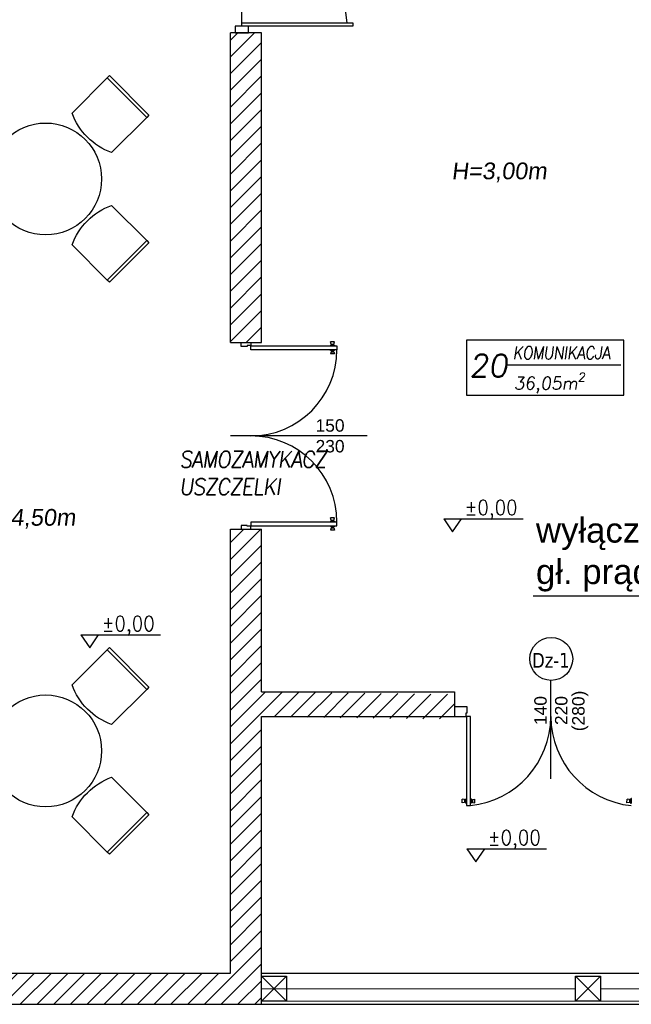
# Model space of a CAD drawing. Header units: millimetres. Extents: x -486876 to 553054, y -140324 to 834178.
# Tile 114 of 155: x 1721 to 6641, y 61495 to 69411. Entities that reach past the tile are written whole.
import ezdxf
from ezdxf.enums import TextEntityAlignment as Align

# ---------------------------------------------------------------- set-up
doc = ezdxf.new("R2010")
doc.units = ezdxf.units.MM
doc.linetypes.add('DASH2', pattern=[0.75, 0.5, -0.25])
for name, color, linetype, lineweight in [('_XREF', 252, 'DASH2', 13), ('XREF$0$okna', 8, 'Continuous', 20), ('XREF$0$ściana nośna', 8, 'Continuous', 30)]:
    doc.layers.add(name, color=color, linetype=linetype, lineweight=lineweight)
for name, color, linetype in [('XREF$0$A-BUD-OP', 8, 'Continuous'), ('XREF$0$DRZWI', 8, 'Continuous'), ('XREF$0$MEBLE', 8, 'Continuous'), ('XREF$0$OPIS', 8, 'Continuous'), ('XREF$0$OPISY', 8, 'Continuous'), ('XREF$0$Ppoż', 20, 'Continuous'), ('XREF$0$WIDOK', 8, 'Continuous'), ('XREF$0$WYMIARY', 9, 'Continuous'), ('XREF$0$WYPEŁNIENIA', 8, 'Continuous')]:
    doc.layers.add(name, color=color, linetype=linetype)
doc.styles.add('XREF$0$APLUS', font='arial.ttf', dxfattribs={"width": 0.6})
doc.styles.add('XREF$0$KOTA', font='SIMPLEX', dxfattribs={"width": 0.9, "height": 25})
doc.styles.add('XREF$0$Standard', font='arial.ttf')
doc.styles.add('XREF$0$Verdana 0.8', font='verdana.ttf', dxfattribs={"width": 0.8})
pattern_1 = [(45, (-52999.899, 13162.694), (-6.7351921, 6.7351921), [])]

# ---------------------------------------------------------------- blocks, each defined once
blk = doc.blocks.new('XREF$0$DOOR_plan_072')
at = {"ltscale": 0.3}
for p, q in [((-0.0416, 0.7788), (-0.0416, 0.8121)), ((-0.0416, 0.8121), (0.0416, 0.8121)), ((0.0083, 0.7788), (-0.0416, 0.7788)), ((0.0416, 0.7871), (0.0083, 0.7871)), ((0.0083, 0.7871), (0.0083, 0.7788)), ((0.0416, 0.8121), (0.0416, 0.7871)), ((0.0416, 0.7497), (0.0416, 0.783)), ((0.0416, 0.783), (0.7901, 0.783)), ((0.7901, 0.783), (0.7901, 0.7497)), ((0.7901, 0.7497), (0.0416, 0.7497)), ((0.0416, -0.7474), (0.0416, -0.7806)), ((0.7901, -0.7474), (0.0416, -0.7474)), ((0.7901, -0.7806), (0.7901, -0.7474)), ((0.0083, -0.7765), (-0.0416, -0.7765)), ((-0.0416, -0.7765), (-0.0416, -0.8098)), ((-0.0416, -0.8098), (0.0416, -0.8098)), ((0.0083, -0.7848), (0.0083, -0.7765)), ((0.0416, -0.7848), (0.0083, -0.7848)), ((0.0416, -0.7806), (0.7901, -0.7806)), ((0.0416, -0.8098), (0.0416, -0.7848))]:
    blk.add_line(p, q, dxfattribs=at)
for p, q in [((0.7297, 0.7841), (0.7396, 0.7894)), ((0.7297, 0.7841), (0.7733, 0.7844)), ((0.7297, 0.7828), (0.7297, 0.7841)), ((0.7678, 0.8194), (0.7347, 0.8192)), ((0.7388, 0.7994), (0.7347, 0.8192)), ((0.7441, 0.7994), (0.7388, 0.7994)), ((0.7422, 0.7928), (0.7395, 0.7927)), ((0.7396, 0.7894), (0.7395, 0.7927)), ((0.7396, 0.7894), (0.7634, 0.7896)), ((0.7422, 0.7928), (0.7422, 0.7961)), ((0.7441, 0.7961), (0.7422, 0.7961)), ((0.7422, 0.7928), (0.7607, 0.7929)), ((0.7441, 0.7994), (0.7587, 0.7995)), ((0.7441, 0.7961), (0.7441, 0.7994)), ((0.7441, 0.7961), (0.7587, 0.7962)), ((0.7587, 0.7995), (0.764, 0.7995)), ((0.7587, 0.7962), (0.7587, 0.7995)), ((0.7587, 0.7962), (0.7607, 0.7962)), ((0.7607, 0.7929), (0.7607, 0.7962)), ((0.7607, 0.7929), (0.7634, 0.7929)), ((0.7634, 0.7896), (0.7634, 0.7929)), ((0.7733, 0.7844), (0.7634, 0.7896)), ((0.764, 0.7995), (0.7678, 0.8194)), ((0.7733, 0.783), (0.7733, 0.7844)), ((0.7297, 0.7499), (0.7297, 0.7486)), ((0.7297, 0.7486), (0.7733, 0.7483)), ((0.7297, 0.7486), (0.7396, 0.7432)), ((0.7388, 0.7333), (0.7347, 0.7135)), ((0.7678, 0.7133), (0.7347, 0.7135)), ((0.7441, 0.7333), (0.7388, 0.7333)), ((0.7396, 0.7432), (0.7395, 0.7399)), ((0.7422, 0.7399), (0.7395, 0.7399)), ((0.7396, 0.7432), (0.7634, 0.7431)), ((0.7422, 0.7399), (0.7607, 0.7398)), ((0.7422, 0.7399), (0.7422, 0.7366)), ((0.7441, 0.7366), (0.7422, 0.7366)), ((0.7441, 0.7366), (0.7587, 0.7365)), ((0.7441, 0.7366), (0.7441, 0.7333)), ((0.7441, 0.7333), (0.7587, 0.7332)), ((0.7587, 0.7365), (0.7587, 0.7332)), ((0.7587, 0.7365), (0.7607, 0.7365)), ((0.7587, 0.7332), (0.764, 0.7331)), ((0.7607, 0.7398), (0.7634, 0.7398)), ((0.7607, 0.7398), (0.7607, 0.7365)), ((0.7733, 0.7483), (0.7634, 0.7431)), ((0.7634, 0.7431), (0.7634, 0.7398)), ((0.764, 0.7331), (0.7678, 0.7133)), ((0.7733, 0.7496), (0.7733, 0.7483)), ((0.7297, -0.7463), (0.7396, -0.7409)), ((0.7297, -0.7463), (0.7733, -0.746)), ((0.7297, -0.7476), (0.7297, -0.7463)), ((0.7678, -0.7109), (0.7347, -0.7112)), ((0.7388, -0.731), (0.7347, -0.7112)), ((0.7441, -0.731), (0.7388, -0.731)), ((0.7396, -0.7409), (0.7395, -0.7376)), ((0.7422, -0.7376), (0.7395, -0.7376)), ((0.7396, -0.7409), (0.7634, -0.7407)), ((0.7422, -0.7376), (0.7422, -0.7343)), ((0.7441, -0.7343), (0.7422, -0.7343)), ((0.7422, -0.7376), (0.7607, -0.7375)), ((0.7441, -0.731), (0.7587, -0.7309)), ((0.7441, -0.7343), (0.7441, -0.731)), ((0.7441, -0.7343), (0.7587, -0.7342)), ((0.7587, -0.7309), (0.764, -0.7308)), ((0.7587, -0.7342), (0.7587, -0.7309)), ((0.7587, -0.7342), (0.7607, -0.7341)), ((0.7607, -0.7375), (0.7607, -0.7341)), ((0.7607, -0.7375), (0.7634, -0.7374)), ((0.7634, -0.7407), (0.7634, -0.7374)), ((0.7733, -0.746), (0.7634, -0.7407)), ((0.764, -0.7308), (0.7678, -0.7109)), ((0.7733, -0.7473), (0.7733, -0.746)), ((0.7297, -0.7804), (0.7297, -0.7818)), ((0.7297, -0.7818), (0.7733, -0.7821)), ((0.7297, -0.7818), (0.7396, -0.7871)), ((0.7388, -0.797), (0.7347, -0.8169)), ((0.7678, -0.8171), (0.7347, -0.8169)), ((0.7441, -0.7971), (0.7388, -0.797)), ((0.7396, -0.7871), (0.7395, -0.7904)), ((0.7422, -0.7904), (0.7395, -0.7904)), ((0.7396, -0.7871), (0.7634, -0.7873)), ((0.7422, -0.7904), (0.7607, -0.7906)), ((0.7422, -0.7904), (0.7422, -0.7938)), ((0.7441, -0.7938), (0.7422, -0.7938)), ((0.7441, -0.7938), (0.7587, -0.7939)), ((0.7441, -0.7938), (0.7441, -0.7971)), ((0.7441, -0.7971), (0.7587, -0.7972)), ((0.7587, -0.7939), (0.7587, -0.7972)), ((0.7587, -0.7939), (0.7607, -0.7939)), ((0.7587, -0.7972), (0.764, -0.7972)), ((0.7607, -0.7906), (0.7634, -0.7906)), ((0.7607, -0.7906), (0.7607, -0.7939)), ((0.7733, -0.7821), (0.7634, -0.7873)), ((0.7634, -0.7873), (0.7634, -0.7906)), ((0.764, -0.7972), (0.7678, -0.8171)), ((0.7733, -0.7807), (0.7733, -0.7821))]:
    blk.add_line(p, q)
for centre, start, end in [((0.0416, 0.7497), 270, 0), ((0.0416, -0.7474), 0, 90)]:
    blk.add_arc(centre, 0.7485, start, end, dxfattribs=at)
blk = doc.blocks.new('XREF$0$KOTA_R3')
at = {"layer": 'XREF$0$A-BUD-OP'}
blk.add_line((-279.4, -2136.8), (-172.7, -2136.8), dxfattribs=at)
blk.add_lwpolyline([(-279.4, -2136.8), (-267.5, -2154.3), (-255.5, -2136.8)], dxfattribs=at)
at = {"layer": 'XREF$0$A-BUD-OP', "style": 'XREF$0$KOTA', "width": 0.9}
for p, height in [((-251.3, -2131.6), 20), ((-251.3, -2153.3), 14)]:
    blk.add_attdef('KOTA', p, '', height=height, dxfattribs=at)
blk = doc.blocks.new('XREF')
at = {"layer": 'XREF$0$WYPEŁNIENIA'}
h = blk.add_hatch(dxfattribs=at)
h.set_pattern_fill('ANSI31', color=256, scale=3)
h.set_pattern_definition(pattern_1)
h.paths.add_polyline_path([(3556.78, 10801.78), (3507.62, 10801.78), (3507.62, 10786.78), (3556.78, 10786.78)])
h.paths.add_polyline_path([(3580.36, 10801.78), (3556.78, 10801.78), (3556.78, 10786.78), (3580.36, 10786.78)])
h.paths.add_polyline_path([(3900.02, 10651.78), (3796.56, 10651.78), (3796.56, 10666.78), (3766.56, 10666.78), (3766.56, 10651.78), (3724.56, 10651.78), (3724.56, 10611.78), (3766.56, 10611.78), (3766.56, 10496.78), (3709.56, 10496.78), (3709.56, 10471.78), (3766.56, 10471.78), (3766.56, 10606.94), (3796.56, 10606.94), (3796.56, 10466.78), (3796.56, 10476.78), (3796.56, 10476.78), (3796.56, 10611.78), (3900.02, 10611.78)])
h.paths.add_polyline_path([(3599.56, 10496.78), (3514.68, 10496.78), (3514.68, 10471.78), (3551.56, 10471.78), (3551.56, 10024.04), (3539.56, 10024.04), (3539.56, 9984.04), (3566.56, 9984.04), (3566.56, 10471.78), (3599.56, 10471.78)])
h.paths.add_polyline_path([(4136.56, 9911.78), (4126.56, 9911.78), (4126.56, 9971.94), (4126.56, 10361.95), (4096.56, 10361.95), (4096.56, 10346.78), (4096.56, 10131.78), (3896.56, 10131.78), (3896.56, 10170.11), (3796.56, 10170.11), (3796.56, 10176.78), (3766.56, 10176.78), (3766.56, 10058.38), (3796.56, 10058.38), (3796.56, 10096.78), (3886.56, 10096.78), (3886.56, 10106.78), (4096.56, 10106.78), (4096.56, 9971.94), (4096.56, 9911.78), (3771.56, 9911.78), (3771.56, 9779.12), (3796.56, 9779.12), (3796.56, 9816.78), (3886.56, 9816.78), (3886.56, 9881.78), (4016.56, 9881.78), (4016.56, 9851.78), (4061.56, 9851.78), (4061.56, 9881.78), (4136.56, 9881.78)])
h.paths.add_polyline_path([(3817.24, 9855.2), (3831.24, 9855.2), (3831.24, 9841.2), (3817.24, 9841.2)], flags=16)
h.paths.add_polyline_path([(3840.64, 9855.2), (3854.64, 9855.2), (3854.64, 9841.2), (3840.64, 9841.2)], flags=16)
h.paths.add_polyline_path([(3817.24, 10127.11), (3817.24, 10141.11), (3831.24, 10141.11), (3831.24, 10127.11)], flags=16)
edge = h.paths.add_edge_path(flags=0)
edge.add_arc((3824.24, 10134.11), 7, 0, 360)
h.paths.add_polyline_path([(3840.64, 10127.11), (3840.64, 10141.11), (3854.64, 10141.11), (3854.64, 10127.11)], flags=16)
h.paths.add_polyline_path([(3817.24, 10147.81), (3817.24, 10161.81), (3831.24, 10161.81), (3831.24, 10147.81)], flags=16)
h.paths.add_polyline_path([(3840.64, 10147.81), (3840.64, 10161.81), (3854.64, 10161.81), (3854.64, 10147.81)], flags=16)
h.paths.add_polyline_path([(3802.73, 10317.13), (3796.56, 10317.13), (3796.56, 10305.13), (3803.04, 10305.13)], flags=17)
h.paths.add_polyline_path([(3802.12, 10317.13), (3800.7, 10317.13), (3802.73, 10305.13), (3802.73, 10315.74)], flags=16)
h = blk.add_hatch(dxfattribs=at)
h.set_pattern_fill('ANSI31', color=256, scale=3)
h.set_pattern_definition(pattern_1)
h.paths.add_polyline_path([(2558.56, 10304.91), (2546.56, 10304.91), (2546.56, 10206.27), (2556.56, 10206.27), (2558.56, 10206.27)])
h.paths.add_polyline_path([(2558.56, 10106.27), (2546.56, 10106.27), (2546.56, 10024.04), (2558.56, 10024.04)])
h.paths.add_polyline_path([(2161.56, 9779.12), (2121.56, 9779.12), (2121.56, 9694.37), (2161.56, 9694.37)])
h.paths.add_polyline_path([(2161.56, 9424.37), (2121.56, 9424.37), (2121.56, 9247.17), (1876.56, 9247.17), (1846.56, 9247.17), (1846.56, 9224.37), (2134.58, 9224.37), (2134.58, 9090.15), (2519.93, 9090.15), (2519.93, 9115.15), (2161.56, 9115.15)])
h.paths.add_polyline_path([(1876.56, 9441.47), (1846.56, 9441.47), (1846.56, 9404.47), (1876.56, 9404.47)])
h.paths.add_polyline_path([(1876.56, 9715.37), (1846.56, 9715.37), (1846.56, 9678.37), (1876.56, 9678.37)])
h.paths.add_polyline_path([(2699.1, 9115.15), (2648.93, 9115.15), (2648.93, 9090.15), (2699.1, 9090.15)])
h.paths.add_polyline_path([(2878.28, 9115.15), (2833.43, 9115.15), (2833.43, 9090.15), (2878.28, 9090.15)])
h.paths.add_polyline_path([(3386.56, 9321.43), (3541.76, 9319.38), (3541.76, 9339.38), (3386.56, 9341.43), (3386.56, 9472.15), (3361.56, 9472.15), (3361.56, 9115.15), (3007.28, 9115.15), (3007.28, 9090.15), (3386.56, 9090.15)])
h.paths.add_polyline_path([(3386.56, 9779.12), (3361.56, 9779.12), (3361.56, 9622.15), (3386.56, 9622.15)])
h.paths.add_polyline_path([(3386.56, 9871.31), (3361.56, 9871.31), (3361.56, 9779.12), (3386.56, 9779.12)])
h.paths.add_polyline_path([(3409.56, 10024.04), (3386.56, 10024.04), (3386.56, 10471.78), (3409.68, 10471.78), (3409.68, 10496.78), (3386.56, 10496.78), (3386.56, 10611.78), (3447.56, 10611.78), (3447.56, 10651.78), (3326.56, 10651.78), (3326.56, 10611.78), (3361.56, 10611.78), (3361.56, 10024.04), (3167, 10024.04), (3167, 9984.04), (3361.56, 9984.04), (3361.56, 9971.31), (3386.56, 9971.31), (3386.56, 9984.04), (3409.56, 9984.04)])
h.paths.add_polyline_path([(3221.56, 10651.78), (3201.56, 10651.78), (3201.56, 10666.78), (3176.56, 10666.78), (3176.56, 10322.95), (3201.56, 10322.95), (3201.56, 10611.78), (3221.56, 10611.78)])
h.paths.add_polyline_path([(2666.56, 10481.33), (2666.56, 10497.95), (2646.56, 10497.95), (2646.56, 10392.95), (2666.56, 10392.95)])
h.paths.add_polyline_path([(2833.43, 10649.37), (2666.56, 10649.37), (2666.56, 10637.37), (2833.43, 10637.37)])
h.paths.add_polyline_path([(2896.56, 10649.37), (2833.56, 10649.37), (2833.56, 10589.37), (2896.56, 10589.37)])
h.paths.add_polyline_path([(2896.56, 10649.37), (2884.56, 10649.37)])
h.paths.add_polyline_path([(3055.46, 10649.37), (2896.56, 10649.37), (2896.56, 10637.37), (3055.46, 10637.37)])
h.paths.add_polyline_path([(3033.87, 10637.37), (3021.87, 10637.37), (3021.87, 10496.71), (3033.87, 10496.71)])
h.paths.add_polyline_path([(3176.56, 10649.37), (3155.46, 10649.37), (3155.46, 10637.37), (3176.56, 10637.37)])
h.paths.add_polyline_path([(2806.56, 10316.91), (2666.56, 10316.91), (2666.56, 10304.91), (2794.56, 10304.91), (2794.56, 10223.94), (2806.56, 10223.94)])
at = {"layer": 'XREF$0$DRZWI'}
for p, q in [((3370.67, 9877.93), (3370.67, 9966.01)), ((3471.43, 9547.15), (3361.54, 9547.15)), ((3619.3, 9271.39), (3619.3, 9350.59)), ((3551.83, 9329.38), (3541.76, 9329.38)), ((3551.83, 9324.61), (3551.83, 9329.38)), ((3541.76, 9321.43), (3551.03, 9321.43)), ((3551.03, 9321.43), (3551.03, 9324.61)), ((3551.03, 9324.61), (3551.83, 9324.61)), ((3554.61, 9321.43), (3551.43, 9321.43)), ((3551.43, 9321.43), (3551.43, 9249.9)), ((3554.61, 9249.9), (3554.61, 9321.43)), ((3547.95, 9252.03), (3547.97, 9255.19)), ((3549.86, 9254.8), (3547.97, 9255.19)), ((3549.86, 9254.29), (3549.85, 9252.9)), ((3549.86, 9254.29), (3549.86, 9254.8)), ((3550.17, 9254.29), (3549.86, 9254.29)), ((3550.17, 9254.29), (3550.18, 9254.48)), ((3550.17, 9254.29), (3550.17, 9252.9)), ((3550.49, 9254.48), (3550.18, 9254.48)), ((3550.49, 9254.48), (3550.48, 9252.71)), ((3550.81, 9254.73), (3550.49, 9254.73)), ((3550.49, 9254.48), (3550.49, 9254.73)), ((3550.81, 9254.73), (3550.79, 9252.45)), ((3551.32, 9255.67), (3550.81, 9254.73)), ((3551.32, 9255.67), (3551.29, 9251.5)), ((3551.45, 9255.67), (3551.32, 9255.67)), ((3554.59, 9255.67), (3554.71, 9255.67)), ((3554.71, 9255.67), (3554.74, 9251.5)), ((3554.71, 9255.67), (3555.23, 9254.73)), ((3555.23, 9254.73), (3555.24, 9252.45)), ((3555.23, 9254.73), (3555.54, 9254.73)), ((3555.54, 9254.48), (3555.54, 9254.73)), ((3555.54, 9254.48), (3555.56, 9252.71)), ((3555.54, 9254.48), (3555.86, 9254.48)), ((3555.86, 9254.29), (3555.86, 9254.48)), ((3555.86, 9254.29), (3555.87, 9252.9)), ((3555.86, 9254.29), (3556.18, 9254.29)), ((3556.17, 9254.8), (3558.07, 9255.19)), ((3556.18, 9254.29), (3556.17, 9254.8)), ((3556.18, 9254.29), (3556.19, 9252.9)), ((3558.09, 9252.03), (3558.07, 9255.19)), ((3680.5, 9252.03), (3680.52, 9255.19)), ((3682.42, 9254.8), (3680.52, 9255.19)), ((3682.41, 9254.29), (3682.4, 9252.9)), ((3682.41, 9254.29), (3682.42, 9254.8)), ((3682.73, 9254.29), (3682.41, 9254.29)), ((3682.73, 9254.29), (3682.72, 9252.9)), ((3683.05, 9254.48), (3682.73, 9254.48)), ((3682.73, 9254.29), (3682.73, 9254.48)), ((3683.05, 9254.48), (3683.04, 9252.71)), ((3683.37, 9254.73), (3683.05, 9254.73)), ((3683.05, 9254.48), (3683.05, 9254.73)), ((3683.37, 9254.73), (3683.35, 9252.45)), ((3683.88, 9255.67), (3683.37, 9254.73)), ((3683.88, 9255.67), (3683.85, 9251.5)), ((3684, 9255.67), (3683.88, 9255.67)), ((3549.85, 9252.4), (3547.95, 9252.03)), ((3549.85, 9252.9), (3549.85, 9252.4)), ((3550.17, 9252.9), (3549.85, 9252.9)), ((3550.17, 9252.9), (3550.16, 9252.71)), ((3550.48, 9252.71), (3550.16, 9252.71)), ((3550.48, 9252.71), (3550.48, 9252.45)), ((3550.79, 9252.45), (3550.48, 9252.45)), ((3551.29, 9251.5), (3550.79, 9252.45)), ((3551.42, 9251.5), (3551.29, 9251.5)), ((3551.43, 9249.9), (3554.61, 9249.9)), ((3554.62, 9251.5), (3554.74, 9251.5)), ((3554.74, 9251.5), (3555.24, 9252.45)), ((3555.24, 9252.45), (3555.56, 9252.45)), ((3555.56, 9252.71), (3555.56, 9252.45)), ((3555.56, 9252.71), (3555.87, 9252.71)), ((3555.87, 9252.9), (3556.19, 9252.9)), ((3555.87, 9252.9), (3555.87, 9252.71)), ((3556.19, 9252.9), (3556.19, 9252.4)), ((3556.19, 9252.4), (3558.09, 9252.03)), ((3682.4, 9252.4), (3680.5, 9252.03)), ((3682.4, 9252.9), (3682.4, 9252.4)), ((3682.72, 9252.9), (3682.4, 9252.9)), ((3682.72, 9252.9), (3682.72, 9252.71)), ((3683.04, 9252.71), (3682.72, 9252.71)), ((3683.04, 9252.71), (3683.03, 9252.45)), ((3683.35, 9252.45), (3683.03, 9252.45)), ((3683.85, 9251.5), (3683.35, 9252.45)), ((3683.98, 9251.5), (3683.85, 9251.5))]:
    blk.add_line(p, q, dxfattribs=at)
blk.add_lwpolyline([(3370.67, 9876.6), (3370.67, 9879.25), (3460.05, 9879.25), (3460.05, 9876.6), (3375.97, 9876.6), (3365.38, 9876.6), (3365.38, 9871.31), (3375.97, 9871.31), (3375.97, 9876.6)], dxfattribs=at)
for centre, radius, start, end in [((3363.2, 9871.21), 92.46, 4.98795, 85.36464), ((3547.04, 9321.72), 72.22, 276.01366, 359.77735), ((3691.46, 9321.71), 72.2, 180.21736, 264.05834)]:
    blk.add_arc(centre, radius, start, end, dxfattribs=at)
at = {"layer": 'XREF$0$MEBLE'}
for points in [[(3265.88, 9774.92, -0.222222), (3234.06, 9806.74), (3262.34, 9835.03), (3264.11, 9836.79), (3295.93, 9804.97), (3294.16, 9803.21)], [(3234.06, 9700.67, -0.222222), (3265.88, 9732.49), (3294.16, 9704.21), (3295.93, 9702.44), (3264.11, 9670.62), (3262.34, 9672.39)], [(3265.88, 9315.1, -0.222222), (3234.06, 9346.92), (3262.34, 9375.2), (3264.11, 9376.97), (3295.93, 9345.15), (3294.16, 9343.38)], [(3234.06, 9240.85, -0.222222), (3265.88, 9272.67), (3294.16, 9244.39), (3295.93, 9242.62), (3264.11, 9210.8), (3262.34, 9212.57)]]:
    blk.add_lwpolyline(points, format="xyb", close=True, dxfattribs=at)
for points in [[(3262.34, 9835.03), (3294.16, 9803.21)], [(3294.16, 9704.21), (3262.34, 9672.39)], [(3262.34, 9375.2), (3294.16, 9343.38)], [(3294.16, 9244.39), (3262.34, 9212.57)]]:
    blk.add_lwpolyline(points, dxfattribs=at)
for centre in [(3212.84, 9753.71), (3212.84, 9293.88)]:
    blk.add_circle(centre, 45, dxfattribs=at)
at = {"layer": 'XREF$0$okna'}
for p, q in [((3639.06, 9102.7), (3386.56, 9102.7)), ((3659.06, 9102.7), (3891.56, 9102.7)), ((3639.06, 9092.7), (3386.56, 9092.7)), ((3659.06, 9092.7), (3891.56, 9092.7))]:
    blk.add_line(p, q, dxfattribs=at)
at = {"layer": 'XREF$0$OPIS'}
blk.add_line((3583.69, 9604.26), (3675.59, 9604.26), dxfattribs=at)
blk.add_lwpolyline([(3677.89, 9624.18), (3551.47, 9624.18), (3551.47, 9580.01), (3677.89, 9580.01)], close=True, dxfattribs=at)
at = {"layer": 'XREF$0$Ppoż'}
blk.add_circle((3619.53, 9367.87), 17.28, dxfattribs=at)
at = {"layer": 'XREF$0$WIDOK'}
for p, q in [((3386.56, 9092.7), (3406.56, 9112.7)), ((3406.56, 9092.7), (3386.56, 9112.7)), ((3639.06, 9092.7), (3659.06, 9112.7)), ((3659.06, 9092.7), (3639.06, 9112.7))]:
    blk.add_line(p, q, dxfattribs=at)
for points in [[(3386.56, 9112.7), (3406.56, 9112.7), (3406.56, 9092.7), (3386.56, 9092.7)], [(3639.06, 9112.7), (3659.06, 9112.7), (3659.06, 9092.7), (3639.06, 9092.7)]]:
    blk.add_lwpolyline(points, close=True, dxfattribs=at)
at = {"layer": 'XREF$0$WYMIARY'}
blk.add_line((3605.04, 9418.47), (3723.87, 9418.47), dxfattribs=at)
at = {"layer": 'XREF$0$ściana nośna'}
for p, q in [((3361.56, 9622.15), (3361.56, 9871.31)), ((3386.56, 9871.31), (3361.56, 9871.31)), ((3386.56, 9622.15), (3386.56, 9871.31)), ((3361.56, 9622.15), (3386.56, 9622.15)), ((3361.56, 9472.15), (3386.56, 9472.15)), ((3361.56, 9115.15), (3361.56, 9472.15)), ((3386.56, 9341.43), (3386.56, 9472.15)), ((3386.56, 9341.43), (3541.76, 9341.43)), ((3541.76, 9341.43), (3541.76, 9321.43)), ((3386.56, 9321.43), (3541.76, 9321.43)), ((3386.56, 9090.15), (3386.56, 9321.43)), ((3007.28, 9115.15), (3361.56, 9115.15)), ((3386.56, 9115.15), (3911.56, 9115.15)), ((3007.28, 9090.15), (3911.56, 9090.15))]:
    blk.add_line(p, q, dxfattribs=at)
at = {"layer": 'XREF$0$DRZWI', "xscale": 92.4881079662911, "yscale": 92.4881079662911, "zscale": 92.4881079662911}
blk.add_blockref('XREF$0$DOOR_plan_072', (3374.06, 9547.04), dxfattribs=at)
at = {"layer": 'XREF$0$OPISY'}
ref = blk.add_blockref('XREF$0$KOTA_R3', (3700.72, 10762.55), dxfattribs=dict(at, xscale=0.6000000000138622, yscale=0.6000000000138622, zscale=0.6000000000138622))
ref.add_attrib('KOTA', '%%p0,00', (3549.94, 9483.58), dxfattribs={"layer": 'XREF$0$A-BUD-OP', "height": 12, "rotation": 0.00032, "style": 'XREF$0$KOTA', "width": 0.9})
ref = blk.add_blockref('XREF$0$KOTA_R3', (3408.78, 10669.24), dxfattribs=dict(at, xscale=0.6000000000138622, yscale=0.6000000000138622, zscale=0.6000000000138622))
ref.add_attrib('KOTA', '%%p0,00', (3258, 9390.27), dxfattribs={"layer": 'XREF$0$A-BUD-OP', "height": 12, "rotation": 0.00032, "style": 'XREF$0$KOTA', "width": 0.9})
ref = blk.add_blockref('XREF$0$KOTA_R3', (3719.4, 10497.17), dxfattribs=dict(at, xscale=0.6000000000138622, yscale=0.6000000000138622, zscale=0.6000000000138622))
ref.add_attrib('KOTA', '%%p0,00', (3568.62, 9218.2), dxfattribs={"layer": 'XREF$0$A-BUD-OP', "height": 12, "rotation": 0.00032, "style": 'XREF$0$KOTA', "width": 0.9})
at = {"style": 'XREF$0$APLUS'}
blk.add_attdef('165', text='', height=12.94, rotation=90, dxfattribs=at).set_placement((5850.28, 4086.91), align=Align.TOP_CENTER)
blk.add_attdef('70', text='', height=12.94, rotation=90, dxfattribs=at).set_placement((5846.74, 4087.03), align=Align.BOTTOM_CENTER)
at = {"layer": 'XREF$0$DRZWI', "insert": (3429.99, 9560.54), "char_height": 10, "attachment_point": 1, "style": 'XREF$0$Standard'}
blk.add_mtext_dynamic_manual_height_columns('150\\P230', width=34.6776, gutter_width=12.5, heights=[0], dxfattribs=at)
at = {"layer": 'XREF$0$DRZWI', "char_height": 10, "attachment_point": 1, "rotation": 90, "style": 'XREF$0$Standard'}
for s, insert in [('140\\P220', (3605.91, 9314.68)), ('(280)', (3636.36, 9309.72))]:
    blk.add_mtext_dynamic_manual_height_columns(s, width=34.6776, gutter_width=12.5, heights=[0], dxfattribs=dict(at, insert=insert))
at = {"layer": 'XREF$0$DRZWI', "style": 'XREF$0$APLUS'}
for tag, height, p in [('90', 10.59, (3968.05, 17970.78)), ('90', 10.59, (4273.69, 17907.63)), ('90', 10.59, (4647.11, 17907.63)), ('90', 10.59, (4995.74, 17907.63)), ('90', 10.59, (5345.01, 17907.63)), ('90', 8.24, (3625.86, 17450.53)), ('90', 8.24, (4282.58, 17436.64)), ('90', 8.24, (4577.82, 17436.64)), ('90', 8.24, (5003.12, 17436.64)), ('90', 8.24, (5300.95, 17436.64)), ('90', 8.24, (5625.63, 17350.96)), ('110', 12.94, (3772.73, 10725.01)), ('100', 12.94, (3763.85, 10003.38)), ('90', 10.59, (3383.41, 9921.97)), ('83', 10.59, (4118.73, 4184.03))]:
    blk.add_attdef(tag, text='', height=height, dxfattribs=at).set_placement(p, align=Align.BOTTOM_CENTER)
for tag, height, p in [('200', 10.59, (3967.95, 17967.89)), ('200', 10.59, (4273.59, 17904.74)), ('200', 10.59, (4647.01, 17904.74)), ('200', 10.59, (4995.64, 17904.74)), ('200', 10.59, (5344.91, 17904.74)), ('200', 8.24, (3625.86, 17448.28)), ('200', 8.24, (4282.58, 17434.39)), ('200', 8.24, (4577.82, 17434.39)), ('200', 8.24, (5003.12, 17434.39)), ('200', 8.24, (5300.95, 17434.39)), ('200', 8.24, (5625.63, 17348.71)), ('210', 12.94, (3772.6, 10721.48)), ('200', 12.94, (3763.85, 9999.84)), ('200', 10.59, (3383.31, 9919.08)), ('178', 10.59, (4118.62, 4181.14))]:
    blk.add_attdef(tag, text='', height=height, dxfattribs=at).set_placement(p, align=Align.TOP_CENTER)
for tag, height, p in [('205', 10.59, (4204.92, 17787.31)), ('210', 10.59, (5722.65, 17787.31)), ('210', 12.94, (4044.07, 17776.19)), ('210', 12.94, (4602.86, 17776.83)), ('210', 12.94, (4951.5, 17776.83)), ('210', 12.94, (5300.98, 17776.83)), ('210', 12.94, (3579.16, 17557.04)), ('210', 12.94, (3935.88, 17557.04)), ('210', 12.94, (4219.13, 17557.04)), ('210', 12.94, (4633.7, 17557.04)), ('210', 12.94, (4958.43, 17557.04)), ('210', 12.94, (5356.84, 17557.04)), ('210', 12.94, (5615.9, 17557.04)), ('200', 11.76, (4716.1, 10187.15)), ('200', 11.76, (4936.97, 10128.95)), ('200', 11.76, (5363.02, 10117.1)), ('210', 13.53, (3475.75, 9987.9)), ('170', 11.76, (4209.38, 4035.73))]:
    blk.add_attdef(tag, text='', height=height, rotation=90, dxfattribs=at).set_placement(p, align=Align.TOP_CENTER)
for tag, height, p in [('100', 10.59, (5719.75, 17787.41)), ('100', 12.94, (4040.53, 17776.32)), ('96', 10.59, (4202.03, 17787.41)), ('100', 12.94, (4599.33, 17776.96)), ('100', 12.94, (4947.96, 17776.96)), ('100', 12.94, (5297.45, 17776.96)), ('100', 12.94, (3575.63, 17557.16)), ('100', 12.94, (3932.34, 17557.16)), ('100', 12.94, (4215.59, 17557.16)), ('100', 12.94, (4630.17, 17557.16)), ('100', 12.94, (4954.89, 17557.16)), ('100', 12.94, (5353.3, 17557.16)), ('100', 12.94, (5612.36, 17557.16)), ('90', 11.76, (4712.89, 10187.26)), ('90', 11.76, (4933.75, 10129.07)), ('90', 11.76, (5359.81, 10117.21)), ('120', 13.53, (3472.06, 9987.9)), ('90', 11.76, (4206.17, 4035.84))]:
    blk.add_attdef(tag, text='', height=height, rotation=90, dxfattribs=at).set_placement(p, align=Align.BOTTOM_CENTER)
at = {"layer": 'XREF$0$OPIS', "ltscale": 1.2, "char_height": 13.44, "width": 367.7213, "attachment_point": 1, "style": 'XREF$0$Standard'}
for s, insert in [('{\\Q7;H=3,00m}', (3539.3, 9766.92)), ('{\\Q7;H=4,50m}', (3160.17, 9488.38))]:
    blk.add_mtext(s, dxfattribs=dict(at, insert=insert))
at = {"layer": 'XREF$0$OPIS', "attachment_point": 1, "style": 'XREF$0$Standard'}
for s, width, gutter_width, insert, char_height in [('\\A1;{\\Fromans|c238;\\Q8;\\W0.9;\\T0.95;KOMUNIKACJA}', 79.0239, 1, (3588.56, 9618.89), 10), ('\\A1;{\\Fromans|c238;\\Q8;20}', 79.0239, 1, (3553.68, 9612.64), 18), ('\\A1;{\\Fromans|c238;\\Q8;36,05m\\H0.7x;\\S2^ ;}', 79.0239, 1, (3589.48, 9597.94), 10), ('wyłącznik \\Pgł. prądu', 198.0129, 12.5, (3607.28, 9481.36), 20)]:
    blk.add_mtext_dynamic_manual_height_columns(s, width=width, gutter_width=gutter_width, heights=[0], dxfattribs=dict(at, insert=insert, char_height=char_height))
at = {"layer": 'XREF$0$Ppoż', "style": 'XREF$0$Verdana 0.8', "width": 0.8}
blk.add_text('Dz-1', height=12, rotation=360, dxfattribs=at).set_placement((3619.26, 9366.69), align=Align.MIDDLE_CENTER)
at = {"layer": 'XREF$0$Ppoż', "insert": (3320.47, 9534.84), "char_height": 13.2, "attachment_point": 1, "style": 'XREF$0$Standard'}
blk.add_mtext_dynamic_manual_height_columns('\\A1;{\\Fromans|c238;\\Q8;\\W0.9;\\T0.95;SAMOZAMYKACZ\\PUSZCZELKI}', width=246.3904, gutter_width=1, heights=[0], dxfattribs=at)

msp = doc.modelspace()

# ---------------------------------------------------------------- block references
at = {"layer": '_XREF', "xscale": 10, "yscale": 10, "zscale": 10}
msp.add_blockref('XREF', (-30198.46986, -29406.42919), dxfattribs=at)

doc.saveas('drawing.dxf')
